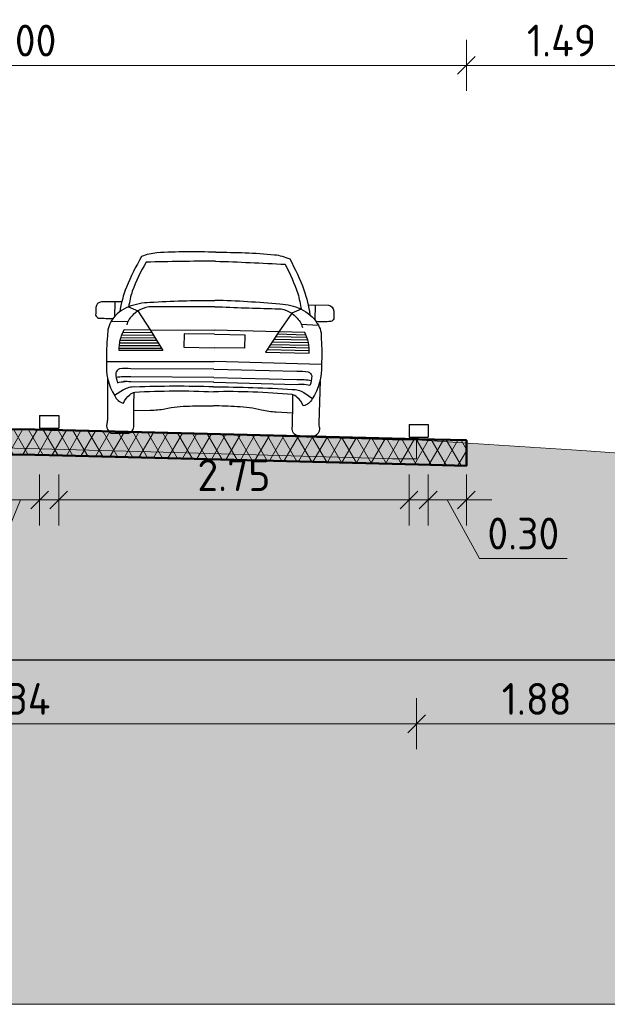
# Model space of a CAD drawing. Header units: metres. Extents: x -54 to 109, y -117 to 84.
# Tile 49 of 256: x 11.44 to 16.06, y -77.05 to -69.32. Entities that reach past the tile are written whole.
import ezdxf

# ---------------------------------------------------------------- set-up
doc = ezdxf.new("R2010")
doc.units = ezdxf.units.M
doc.linetypes.add('AL-NAP_LIJN', pattern=[15.25, 12, -1.5, 0.25, -1.5])
doc.layers.get('Defpoints').update_dxf_attribs({"color": 151})
for name, color, linetype, lineweight in [('B-WE-GW-MAAIVELD-GD', 253, 'Continuous', 18), ('N-WE-VH-VERHARDING-GD', 252, 'Continuous', 50), ('N-WE-VH-VERHARDING_ASFALT_DEKLAAG-AD', 252, 'Continuous', 18), ('N-WE-VW-MARKERING-GD', 7, 'Continuous', 35), ('N-WE-VW-MARKERING-S', 7, 'Continuous', 25), ('X-XX-AL-AANKLEDING-SD', 7, 'Continuous', 25), ('X-XX-AL-M', 7, 'Continuous', 18), ('X-XX-AL-NAP-GD', 7, 'AL-NAP_LIJN', 25), ('X-XX-AL_BINDEND-M', 10, 'Continuous', 18)]:
    doc.layers.add(name, color=color, linetype=linetype, lineweight=lineweight)
doc.layers.add('N-WE-GW-GROND_ZAND_DRAINEERZAND-V', color=7, linetype='Continuous', lineweight=18, true_color=0xf6e8be)
doc.layers.add('N-WE-GW-GROND_ZAND_FUNDERINGSZAND-V', color=7, linetype='Continuous', lineweight=18, true_color=0xf8ed6b)
doc.styles.add('NLCS-ISO-M100-T25', font='NLCS-ISO.ttf', dxfattribs={"height": 0.25})
doc.dimstyles.new('NLCS-M100-T25-SCHRAP_L2_H2', dxfattribs={"dimscale": 0.1, "dimtxt": 2.5, "dimasz": 1.4, "dimexe": 2, "dimexo": 2, "dimgap": 0.7, "dimtad": 1, "dimzin": 0, "dimdsep": 46, "dimtxsty": 'NLCS-ISO-M100-T25', "dimblk": 'OBLIQUE', "dimcen": 0, "dimdle": 2, "dimclrd": 256, "dimclre": 256, "dimclrt": 256, "dimazin": 0, "dimtfac": 1, "dimtdec": 3, "dimtofl": 0, "dimtmove": 0, "dimatfit": 3, "dimldrblk": 'OBLIQUE', "dimfxl": 2, "dimfxlon": 1, "dimtfillclr": 256, "dimtolj": 1, "dimtzin": 0, "dimlwd": -1, "dimlwe": -1, "dimarcsym": 0})

# ---------------------------------------------------------------- blocks, each defined once
blk = doc.blocks.new('_Oblique')
at = {"color": 0, "linetype": 'ByBlock', "lineweight": -2}
blk.add_line((-0.5, -0.5), (0.5, 0.5), dxfattribs=at)
blk = doc.blocks.new('*D121')
at = {"layer": 'Defpoints', "color": 0, "transparency": 16777216}
for p in [(14.9499, -69.6782), (7.9499, -73.3434), (14.9499, -73.3434)]:
    blk.add_point(p, dxfattribs=at)
at = {"layer": 'X-XX-AL_BINDEND-M', "transparency": 16777216}
for p, q in [((7.9499, -69.8782), (7.9499, -69.4782)), ((14.9499, -69.8782), (14.9499, -69.4782)), ((7.7499, -69.6782), (15.1499, -69.6782))]:
    blk.add_line(p, q, dxfattribs=at)
at = {"layer": 'X-XX-AL_BINDEND-M', "transparency": 16777216, "xscale": 0.14, "yscale": 0.14, "zscale": 0.14, "rotation": 180}
blk.add_blockref('_Oblique', (7.9499, -69.6782), dxfattribs=at)
at = {"layer": 'X-XX-AL_BINDEND-M', "transparency": 16777216, "xscale": 0.14, "yscale": 0.14, "zscale": 0.14}
blk.add_blockref('_Oblique', (14.9499, -69.6782), dxfattribs=at)
at = {"layer": 'X-XX-AL_BINDEND-M', "transparency": 16777216, "insert": (11.4499, -69.4832), "char_height": 0.25, "attachment_point": 5, "style": 'NLCS-ISO-M100-T25'}
blk.add_mtext('\\A1;7.00', dxfattribs=at)
blk = doc.blocks.new('*D122')
at = {"layer": 'Defpoints', "color": 0, "transparency": 16777216}
for p in [(16.4443, -69.6782), (14.9499, -73.3434), (16.4443, -73.493)]:
    blk.add_point(p, dxfattribs=at)
at = {"layer": 'X-XX-AL-M', "transparency": 16777216}
for p, q in [((14.9499, -69.8782), (14.9499, -69.4782)), ((16.4443, -69.8782), (16.4443, -69.4782)), ((14.7499, -69.6782), (16.6443, -69.6782))]:
    blk.add_line(p, q, dxfattribs=at)
at = {"layer": 'X-XX-AL-M', "transparency": 16777216, "xscale": 0.14, "yscale": 0.14, "zscale": 0.14, "rotation": 180}
blk.add_blockref('_Oblique', (14.9499, -69.6782), dxfattribs=at)
at = {"layer": 'X-XX-AL-M', "transparency": 16777216, "xscale": 0.14, "yscale": 0.14, "zscale": 0.14}
blk.add_blockref('_Oblique', (16.4443, -69.6782), dxfattribs=at)
at = {"layer": 'X-XX-AL-M', "transparency": 16777216, "insert": (15.6971, -69.4832), "char_height": 0.25, "attachment_point": 5, "style": 'NLCS-ISO-M100-T25'}
blk.add_mtext('\\A1;1.49', dxfattribs=at)
blk = doc.blocks.new('VW-MARKERING_015')
at = {"layer": 'N-WE-VW-MARKERING-S'}
for p, q in [((-0.075, 0.1), (0.075, 0.1)), ((-0.075, 0.1), (-0.075, 0)), ((0.075, 0.1), (0.075, 0)), ((-0.075, 0), (0.075, 0))]:
    blk.add_line(p, q, dxfattribs=at)
blk = doc.blocks.new('*D129')
at = {"layer": 'Defpoints', "color": 0, "transparency": 16777216}
for p in [(11.2999, -72.5279), (11.5999, -72.4779), (11.5999, -73.0915)]:
    blk.add_point(p, dxfattribs=at)
at = {"layer": 'X-XX-AL_BINDEND-M', "transparency": 16777216}
for p, q in [((11.2999, -72.8915), (11.2999, -73.2915)), ((11.5999, -72.8915), (11.5999, -73.2915)), ((11.0999, -73.0915), (11.7999, -73.0915)), ((11.4499, -73.0915), (11.1906, -73.713)), ((11.1906, -73.713), (10.5006, -73.713))]:
    blk.add_line(p, q, dxfattribs=at)
at = {"layer": 'X-XX-AL_BINDEND-M', "transparency": 16777216, "xscale": 0.14, "yscale": 0.14, "zscale": 0.14, "rotation": 180}
blk.add_blockref('_Oblique', (11.2999, -73.0915), dxfattribs=at)
at = {"layer": 'X-XX-AL_BINDEND-M', "transparency": 16777216, "xscale": 0.14, "yscale": 0.14, "zscale": 0.14}
blk.add_blockref('_Oblique', (11.5999, -73.0915), dxfattribs=at)
at = {"layer": 'X-XX-AL_BINDEND-M', "transparency": 16777216, "insert": (10.8456, -73.518), "char_height": 0.25, "attachment_point": 5, "style": 'NLCS-ISO-M100-T25'}
blk.add_mtext('\\A1;0.30', dxfattribs=at)
blk = doc.blocks.new('*D130')
at = {"layer": 'Defpoints', "color": 0, "transparency": 16777216}
for p in [(11.7499, -72.5279), (14.4999, -72.5975), (14.4999, -73.0915)]:
    blk.add_point(p, dxfattribs=at)
at = {"layer": 'X-XX-AL_BINDEND-M', "transparency": 16777216}
for p, q in [((11.7499, -72.8915), (11.7499, -73.2915)), ((14.4999, -72.8915), (14.4999, -73.2915)), ((11.5499, -73.0915), (14.6999, -73.0915))]:
    blk.add_line(p, q, dxfattribs=at)
at = {"layer": 'X-XX-AL_BINDEND-M', "transparency": 16777216, "xscale": 0.14, "yscale": 0.14, "zscale": 0.14, "rotation": 180}
blk.add_blockref('_Oblique', (11.7499, -73.0915), dxfattribs=at)
at = {"layer": 'X-XX-AL_BINDEND-M', "transparency": 16777216, "xscale": 0.14, "yscale": 0.14, "zscale": 0.14}
blk.add_blockref('_Oblique', (14.4999, -73.0915), dxfattribs=at)
at = {"layer": 'X-XX-AL_BINDEND-M', "transparency": 16777216, "insert": (13.1249, -72.8965), "char_height": 0.25, "attachment_point": 5, "style": 'NLCS-ISO-M100-T25'}
blk.add_mtext('\\A1;2.75', dxfattribs=at)
blk = doc.blocks.new('*D131')
at = {"layer": 'Defpoints', "color": 0, "transparency": 16777216}
for p in [(14.6499, -72.5975), (14.9499, -72.6224), (14.9499, -73.0915)]:
    blk.add_point(p, dxfattribs=at)
at = {"layer": 'X-XX-AL_BINDEND-M', "transparency": 16777216}
for p, q in [((14.6499, -72.8915), (14.6499, -73.2915)), ((14.9499, -72.8915), (14.9499, -73.2915)), ((14.4499, -73.0915), (15.1499, -73.0915)), ((14.7999, -73.0915), (15.0518, -73.5501)), ((15.0518, -73.5501), (15.7418, -73.5501))]:
    blk.add_line(p, q, dxfattribs=at)
at = {"layer": 'X-XX-AL_BINDEND-M', "transparency": 16777216, "xscale": 0.14, "yscale": 0.14, "zscale": 0.14, "rotation": 180}
blk.add_blockref('_Oblique', (14.6499, -73.0915), dxfattribs=at)
at = {"layer": 'X-XX-AL_BINDEND-M', "transparency": 16777216, "xscale": 0.14, "yscale": 0.14, "zscale": 0.14}
blk.add_blockref('_Oblique', (14.9499, -73.0915), dxfattribs=at)
at = {"layer": 'X-XX-AL_BINDEND-M', "transparency": 16777216, "insert": (15.3968, -73.3551), "char_height": 0.25, "attachment_point": 5, "style": 'NLCS-ISO-M100-T25'}
blk.add_mtext('\\A1;0.30', dxfattribs=at)
blk = doc.blocks.new('*D331')
at = {"layer": 'B-WE-GW-MAAIVELD-GD', "transparency": 16777216}
for p, q in [((8.2218, -74.6492), (8.2218, -75.0492)), ((14.5597, -74.6492), (14.5597, -75.0492)), ((8.0218, -74.8492), (14.7597, -74.8492))]:
    blk.add_line(p, q, dxfattribs=at)
at = {"layer": 'Defpoints', "color": 0, "transparency": 16777216}
for p in [(8.2218, -72.7334), (14.5597, -72.7678), (14.5597, -74.8492)]:
    blk.add_point(p, dxfattribs=at)
at = {"layer": 'B-WE-GW-MAAIVELD-GD', "transparency": 16777216, "xscale": 0.14, "yscale": 0.14, "zscale": 0.14}
for p, rotation in [((8.2218, -74.8492), 179.9999999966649), ((14.5597, -74.8492), 359.9999999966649)]:
    blk.add_blockref('_Oblique', p, dxfattribs=dict(at, rotation=rotation))
at = {"layer": 'B-WE-GW-MAAIVELD-GD', "transparency": 16777216, "insert": (11.3907, -74.6542), "char_height": 0.25, "attachment_point": 5, "rotation": 360, "style": 'NLCS-ISO-M100-T25'}
blk.add_mtext('\\A1;6.34', dxfattribs=at)
blk = doc.blocks.new('*D332')
at = {"layer": 'B-WE-GW-MAAIVELD-GD', "transparency": 16777216}
for p, q in [((14.5597, -74.6492), (14.5597, -75.0492)), ((16.4443, -74.6492), (16.4443, -75.0492)), ((14.3597, -74.8492), (16.6443, -74.8492))]:
    blk.add_line(p, q, dxfattribs=at)
at = {"layer": 'Defpoints', "color": 0, "transparency": 16777216}
for p in [(14.5597, -72.7678), (16.4443, -72.7439), (16.4443, -74.8492)]:
    blk.add_point(p, dxfattribs=at)
at = {"layer": 'B-WE-GW-MAAIVELD-GD', "transparency": 16777216, "xscale": 0.14, "yscale": 0.14, "zscale": 0.14}
for p, rotation in [((14.5597, -74.8492), 179.9999999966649), ((16.4443, -74.8492), 359.9999999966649)]:
    blk.add_blockref('_Oblique', p, dxfattribs=dict(at, rotation=rotation))
at = {"layer": 'B-WE-GW-MAAIVELD-GD', "transparency": 16777216, "insert": (15.502, -74.6542), "char_height": 0.25, "attachment_point": 5, "rotation": 360, "style": 'NLCS-ISO-M100-T25'}
blk.add_mtext('\\A1;1.88', dxfattribs=at)
blk = doc.blocks.new('SAL-AANKLEDING_AUTO2_ACHTERAANZICHT-D')
for points in [[(0, 1.4303, 0.026139), (-0.4616, 1.419, 0.076615), (-0.5814, 1.3882, 0.036668), (-0.697, 1.1456, 0.049136), (-0.7464, 0.9516, 2.196377)], [(0, 1.4303, -0.026139), (0.4616, 1.419, -0.076615), (0.5814, 1.3882, -0.036668), (0.697, 1.1456, -0.049136), (0.7464, 0.9516, -2.196377)], [(0, 1.3607, 0.005851), (-0.5457, 1.3445, 0.040858), (-0.6502, 1.1157, 0.034998), (-0.6767, 0.993, -0.100737), (-0.5106, 1.0303, -0.017526), (0, 1.0525, 0.289289)], [(0, 1.3607, -0.005851), (0.5457, 1.3445, -0.040858), (0.6502, 1.1157, -0.034998), (0.6767, 0.993, 0.100737), (0.5106, 1.0303, 0.017526), (0, 1.0525, -0.289289)], [(-0.7315, 1.0291), (-0.8908, 1.0278, 0.347651), (-0.9348, 0.9831, -0.016693), (-0.935, 0.9225, 0.222222), (-0.9114, 0.9002, 0.015352), (-0.7971, 0.8982, -1.767273)], [(0.7315, 1.0291), (0.8908, 1.0278, -0.347651), (0.9348, 0.9831, 0.016693), (0.935, 0.9225, -0.222222), (0.9114, 0.9002, -0.015352), (0.7971, 0.8982, 1.767273)], [(-0.6767, 0.993, 0.153604), (-0.8063, 0.8847, 0.175673), (-0.8379, 0.7607, 0.046292), (-0.843, 0.5602, 0.169378), (-0.7741, 0.2909, 0.236211), (-0.7061, 0.2348, -0.117588), (-0.6563, 0.3007, -0.15232), (-0.6186, 0.3222, -0.027876), (-0.0001, 0.335, 3.882498)], [(0, 1.0034, -0.004258), (-0.4732, 0.995, 0.22286), (-0.6398, 0.9309, 0.139614), (-0.6899, 0.851, 2.585177)], [(0, 1.0034, 0.004258), (0.4732, 0.995, -0.22286), (0.6398, 0.9309, -0.139614), (0.6899, 0.851, -2.585177)], [(0.6767, 0.993, -0.153604), (0.8063, 0.8847, -0.175673), (0.8379, 0.7607, -0.046292), (0.843, 0.5602, -0.169378), (0.7741, 0.2909, -0.236211), (0.7061, 0.2348, 0.117588), (0.6563, 0.3007, 0.15232), (0.6186, 0.3222, 0.027876), (0.0001, 0.335, -3.882498)], [(-0.5057, 0.8148), (-0.4034, 0.6518), (-0.7453, 0.6484, -0.135811), (-0.7085, 0.8122), (-0.5057, 0.8148)], [(0.5057, 0.8148), (0.4034, 0.6518), (0.7453, 0.6484, 0.135811), (0.7085, 0.8122), (0.5057, 0.8148)], [(-0.7407, 0.5037, 0.236554), (-0.769, 0.4711, 0.08143), (-0.7558, 0.3948, -0.070992), (-0.6955, 0.4042, -0.006009)], [(-0.0001, 0.5125), (-0.6517, 0.5062, 0.047583), (-0.7407, 0.5037, 0.730995)], [(0.0001, 0.5125), (0.6517, 0.5062, -0.047583), (0.7407, 0.5037, -0.730995)], [(0.7407, 0.5037, -0.236554), (0.769, 0.4711, -0.08143), (0.7558, 0.3948, 0.070992), (0.6955, 0.4042, 0.006009)], [(-0.8348, 0.4345), (-0.8302, 0.1, -0.248493)], [(-0.0001, 0.4475), (-0.6517, 0.4412, 0.061396), (-0.7662, 0.4348, 0.730995)], [(-0.0001, 0.4096), (-0.6517, 0.4033, 0.029664), (-0.7073, 0.4037, 0.730995)], [(0.0001, 0.4081, 0.000036), (-0.001, 0.4081, 2.482916)], [(-0.0001, 0.4081, -0.000036), (0.001, 0.4081, -2.482916)], [(0.0001, 0.4475), (0.6517, 0.4412, -0.061396), (0.7662, 0.4348, -0.730995)], [(0.0001, 0.4096), (0.6517, 0.4033, -0.029664), (0.7073, 0.4037, -0.730995)], [(0.8348, 0.4345), (0.8302, 0.1, 0.248493)], [(-0.7996, -0.002), (-0.6835, 0, 0.473275), (-0.6224, 0.0509, -0.007714), (-0.623, 0.3211, -0.63259)], [(-0.0001, 0.3734, 0.016204), (-0.6173, 0.363, 0.146653), (-0.7078, 0.3388), (-0.7761, 0.2939)], [(0.0001, 0.3734, -0.016204), (0.6173, 0.363, -0.146653), (0.7078, 0.3388), (0.7761, 0.2939)], [(0.7996, -0.002), (0.6835, 0, -0.473275), (0.6224, 0.0509, 0.007714), (0.623, 0.3211, 0.63259)], [(-0.6237, 0.1771), (-0.4947, 0.1821, 0.037524), (-0.3796, 0.1956, -0.05794), (-0.187, 0.2202, -0.019198), (-0.0001, 0.2236, -1.799572)], [(0.6237, 0.1771), (0.4947, 0.1821, -0.037524), (0.3796, 0.1956, 0.05794), (0.187, 0.2202, 0.019198), (0.0001, 0.2236, 1.799572)], [(-0.8302, 0.1, -0.067731), (-0.835, 0.0638, 0.089533), (-0.8369, 0.057, 0.411641)], [(0.8302, 0.1, 0.067731), (0.835, 0.0638, -0.089533), (0.8369, 0.057, -0.411641)], [(-0.8369, 0.057, 0.247158), (-0.7996, -0.002, 0.417966)], [(0.8369, 0.057, -0.247158), (0.7996, -0.002, -0.417966)]]:
    blk.add_lwpolyline(points, format="xyb")
for points in [[(-0.7868, 1.0286), (-0.7869, 0.9114)], [(0.7868, 1.0286), (0.7869, 0.9114)], [(-0.6767, 0.993), (-0.6041, 0.9607), (-0.5057, 0.8148), (0, 0.8183)], [(0.6767, 0.993), (0.6041, 0.9607), (0.5057, 0.8148), (0, 0.8183)], [(-0.6807, 0.8754), (-0.8149, 0.8708)], [(0.6807, 0.8754), (0.8149, 0.8708)], [(-0.7269, 0.7711), (-0.4797, 0.7734)], [(-0.7185, 0.7919), (-0.4926, 0.794)], [(-0.0001, 0.7864), (-0.2382, 0.786), (-0.2384, 0.6807)], [(0.0001, 0.7864), (0.2382, 0.786), (0.2384, 0.6807)], [(0.7269, 0.7711), (0.4797, 0.7734)], [(0.7185, 0.7919), (0.4926, 0.794)], [(-0.7425, 0.7087), (-0.4409, 0.7115)], [(-0.7388, 0.7295), (-0.4538, 0.7321)], [(-0.7336, 0.7503), (-0.4668, 0.7527)], [(0.7425, 0.7087), (0.4409, 0.7115)], [(0.7388, 0.7295), (0.4538, 0.7321)], [(0.7336, 0.7503), (0.4668, 0.7527)], [(-0.7457, 0.6672), (-0.415, 0.6702)], [(-0.7448, 0.6879), (-0.4279, 0.6908)], [(-0.2384, 0.6807), (-0.0001, 0.6807)], [(0.0001, 0.6563), (-0.0003, 0.6563)], [(-0.0001, 0.6563), (0.0003, 0.6563)], [(0.2384, 0.6807), (0.0001, 0.6807)], [(0.7457, 0.6672), (0.415, 0.6702)], [(0.7448, 0.6879), (0.4279, 0.6908)], [(-0.8431, 0.5609), (-0.0001, 0.5726)], [(0.8431, 0.5609), (0.0001, 0.5726)]]:
    blk.add_lwpolyline(points)

msp = doc.modelspace()

# ---------------------------------------------------------------- hatches: boundary and pattern name
at = {"layer": 'N-WE-GW-GROND_ZAND_DRAINEERZAND-V'}
h = msp.add_hatch(color=256, dxfattribs=at)
h.dxf.hatch_style = 1
h.paths.add_polyline_path([(7.9499, -72.8224), (8.3249, -72.813), (11.2249, -72.7405), (11.4499, -72.7349), (11.6749, -72.7405), (14.5749, -72.813), (14.9499, -72.8224), (14.9499, -72.6224), (14.5749, -72.613), (11.6749, -72.5405), (11.4499, -72.5349), (11.2249, -72.5405), (8.3249, -72.613), (7.9499, -72.6224)])
at = {"layer": 'N-WE-GW-GROND_ZAND_FUNDERINGSZAND-V'}
h = msp.add_hatch(color=256, dxfattribs=at)
h.dxf.hatch_style = 1
h.paths.add_polyline_path([(7.9499, -72.6224), (8.2218, -72.6156), (8.2218, -72.5834), (8.0242, -72.5926), (7.9953, -72.5943), (7.6262, -72.6258), (3.7999, -72.9452), (3.7999, -73.0133), (3.8999, -73.0133), (3.8999, -73.2133), (0.2998, -73.3033), (0.2998, -73.1472), (-0.3597, -73.1689), (-1.0152, -73.2552), (-1.5462, -73.4823), (-1.8892, -73.6433), (-4.6666, -73.6586), (-4.6666, -77.0526), (24.832, -77.0526), (24.832, -73.8574), (22.652, -73.8574), (22.5974, -73.8608), (22.161, -73.8835), (22.161, -73.999), (20.715, -73.9672), (19.677, -73.941), (18.661, -73.9157), (18.661, -73.7343), (18.5546, -73.7443), (17.5713, -73.2832), (16.4443, -72.7439), (15.8575, -72.7037), (14.9499, -72.6436), (14.9499, -72.8224), (14.5749, -72.813), (11.4499, -72.7349), (7.9499, -72.8224)])
at = {"layer": 'N-WE-VH-VERHARDING_ASFALT_DEKLAAG-AD', "linetype": 'Continuous', "lineweight": 18}
h = msp.add_hatch(dxfattribs=at)
h.set_pattern_fill('AVH-ASFALT', color=252, scale=0.1, style=0, pattern_type=2)
h.set_pattern_definition([(60, (0, 0), (-0.08660254, 0.05), []), (120, (0, 0), (-0.08660254, -0.05), [])])
h.paths.add_polyline_path([(7.9499, -72.8224), (8.3249, -72.813), (11.2249, -72.7405), (11.4499, -72.7349), (11.6749, -72.7405), (14.5749, -72.813), (14.9499, -72.8224), (14.9499, -72.6224), (14.5749, -72.613), (11.6749, -72.5405), (11.4499, -72.5349), (11.2249, -72.5405), (8.3249, -72.613), (7.9499, -72.6224)])

# ---------------------------------------------------------------- linework, layer by layer
at = {"layer": 'B-WE-GW-MAAIVELD-GD'}
for points in [[(3.0018, -73.0118), (7.6262, -72.6258), (7.9953, -72.5943), (8.0242, -72.5926), (8.2218, -72.5834), (8.3705, -72.576), (8.4966, -72.5742), (11.306, -72.531), (12.5698, -72.5651), (14.2142, -72.6132), (14.3707, -72.618), (14.5597, -72.6178), (15.8575, -72.7037), (16.4443, -72.7439), (17.5713, -73.2832)], [(8.2218, -72.5834), (8.2218, -72.7334), (8.3705, -72.726), (8.4966, -72.7242), (11.306, -72.681), (12.5698, -72.7151), (14.2142, -72.7632), (14.3707, -72.768), (14.5597, -72.7678), (14.5597, -72.6178)]]:
    msp.add_lwpolyline(points, dxfattribs=at)
at = {"layer": 'N-WE-GW-GROND_ZAND_FUNDERINGSZAND-V', "flags": 128}
msp.add_lwpolyline([(24.832, -73.8574), (24.832, -77.0526), (-4.6666, -77.0526), (-4.6666, -73.6586)], dxfattribs=at)
at = {"layer": 'N-WE-VH-VERHARDING-GD', "flags": 128}
msp.add_lwpolyline([(7.9499, -72.8224), (8.3249, -72.813), (11.2249, -72.7405), (11.4499, -72.7349), (11.6749, -72.7405), (14.5749, -72.813), (14.9499, -72.8224), (14.9499, -72.6224), (14.5749, -72.613), (11.6749, -72.5405), (11.4499, -72.5349), (11.2249, -72.5405), (8.3249, -72.613), (7.9499, -72.6224)], close=True, dxfattribs=at)
at = {"layer": 'X-XX-AL-NAP-GD'}
msp.add_line((-4.6666, -74.3457), (25.3334, -74.3457), dxfattribs=at)

# ---------------------------------------------------------------- block references
at = {"layer": 'N-WE-VW-MARKERING-GD'}
for p in [(11.6749, -72.5279), (14.5749, -72.5975)]:
    msp.add_blockref('VW-MARKERING_015', p, dxfattribs=at)
at = {"layer": 'X-XX-AL-AANKLEDING-SD', "rotation": 359.1233371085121}
msp.add_blockref('SAL-AANKLEDING_AUTO2_ACHTERAANZICHT-D', (12.9602, -72.5765), dxfattribs=at)

# ---------------------------------------------------------------- dimensions: what is measured, and where the dimension line sits
at = {"layer": 'B-WE-GW-MAAIVELD-GD'}
for base, p1, p2, picture, middle in [((14.5597, -74.8492), (8.2218, -72.7334), (14.5597, -72.7678), '*D331', (11.3907, -74.6542)), ((16.4443, -74.8492), (14.5597, -72.7678), (16.4443, -72.7439), '*D332', (15.502, -74.6542))]:
    dim = msp.add_linear_dim(base=base, p1=p1, p2=p2, angle=360, dimstyle='NLCS-M100-T25-SCHRAP_L2_H2', override={"dimtmove": 1}, dxfattribs=at)
    dim.commit()
    dim.dimension.update_dxf_attribs({"geometry": picture, "text_midpoint": middle})
at = {"layer": 'X-XX-AL-M'}
dim = msp.add_linear_dim(base=(16.4443, -69.6782), p1=(14.9499, -73.3434), p2=(16.4443, -73.493), dimstyle='NLCS-M100-T25-SCHRAP_L2_H2', override={"dimtmove": 1}, dxfattribs=at)
dim.commit()
dim.dimension.update_dxf_attribs({"geometry": '*D122', "text_midpoint": (15.6971, -69.6782), "dimtype": 160})
at = {"layer": 'X-XX-AL_BINDEND-M'}
for base, p1, p2, picture, middle in [((14.9499, -69.6782), (7.9499, -73.3434), (14.9499, -73.3434), '*D121', (11.4499, -69.4832)), ((14.4999, -73.0915), (11.7499, -72.5279), (14.4999, -72.5975), '*D130', (13.1249, -72.8965))]:
    dim = msp.add_linear_dim(base=base, p1=p1, p2=p2, dimstyle='NLCS-M100-T25-SCHRAP_L2_H2', override={"dimtmove": 1}, dxfattribs=at)
    dim.commit()
    dim.dimension.update_dxf_attribs({"geometry": picture, "text_midpoint": middle})
for base, p1, p2, picture, middle in [((11.5999, -73.0915), (11.2999, -72.5279), (11.5999, -72.4779), '*D129', (11.1206, -73.713)), ((14.9499, -73.0915), (14.6499, -72.5975), (14.9499, -72.6224), '*D131', (15.1218, -73.5501))]:
    dim = msp.add_linear_dim(base=base, p1=p1, p2=p2, dimstyle='NLCS-M100-T25-SCHRAP_L2_H2', override={"dimtmove": 1}, dxfattribs=at)
    dim.commit()
    dim.dimension.update_dxf_attribs({"geometry": picture, "text_midpoint": middle, "dimtype": 160})

doc.saveas('drawing.dxf')
